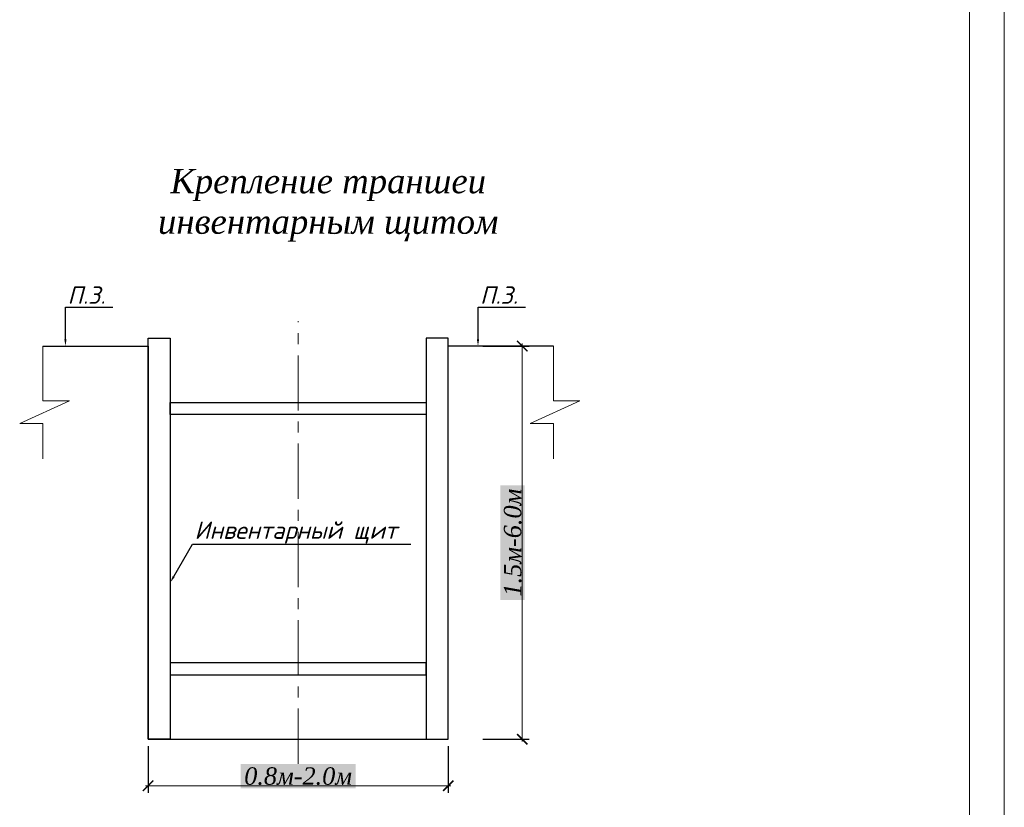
# Model space of a CAD drawing. Extents: x 0 to 362422, y 0 to 4201735.
# Tile 32 of 256: x 360372 to 360514, y 4197468 to 4197581. Entities that reach past the tile are written whole.
import ezdxf
from ezdxf import colors
from ezdxf.entities.mleader import LeaderData, LeaderLine
from ezdxf.math import Vec2, Vec3

# ---------------------------------------------------------------- set-up
doc = ezdxf.new("R2010")
doc.units = 0
doc.header["$LTSCALE"] = 0.5
doc.header["$MEASUREMENT"] = 0
doc.header["$PDMODE"] = 32
doc.header["$PDSIZE"] = 0.3
doc.linetypes.add('осевая', pattern=[50.8, 31.75, -6.35, 6.35, -6.35])
doc.styles.add('ISOCPEUR', font='isocpeui.ttf', dxfattribs={"height": 250})
doc.styles.add('Times', font='timesi.ttf', dxfattribs={"height": 2})
doc.linetypes.add('119_1_5', pattern='A,4,-1,[129,yszn.shx,S=0.5,R=0,X=0,Y=0],0.35,[131,yszn.shx,S=0.5,R=0,X=0,Y=0],3.3,[130,yszn.shx,S=0.5,R=0,X=0,Y=0],0.35,[128,yszn.shx,S=0.5,R=0,X=0,Y=0],-1', length=10)
doc.dimstyles.new('!Oxunjon', dxfattribs={"dimtxt": 2, "dimasz": 1.5, "dimexe": 1, "dimexo": 0.0625, "dimgap": 0.09, "dimtad": 1, "dimdec": 1, "dimzin": 0, "dimdsep": 46, "dimtxsty": 'Standard', "dimblk": 'ARCHTICK', "dimcen": 0.3, "dimdle": 0.35, "dimclrd": 1, "dimclre": 1, "dimclrt": 1, "dimadec": 0, "dimazin": 0, "dimtfac": 1, "dimtdec": 1, "dimtofl": 0, "dimtmove": 0, "dimatfit": 3, "dimldrblk": 'ARCHTICK', "dimfxl": 1, "dimtolj": 1, "dimtzin": 0, "dimlwd": 0, "dimarcsym": 1})

# ---------------------------------------------------------------- blocks, each defined once
blk = doc.blocks.new('_ArchTick')
at = {"color": 0, "linetype": 'ByBlock', "const_width": 0.15}
blk.add_lwpolyline([(-0.5, -0.5), (0.5, 0.5)], dxfattribs=at)
blk = doc.blocks.new('*D554')
at = {"color": 1, "lineweight": -2, "transparency": 16777216}
for p, q in [((360390.82, 4197476.66), (360390.82, 4197469.96)), ((360434.03, 4197476.66), (360434.03, 4197469.96))]:
    blk.add_line(p, q, dxfattribs=at)
at = {"color": 1, "lineweight": 0, "transparency": 16777216}
blk.add_line((360390.47, 4197470.96), (360434.38, 4197470.96), dxfattribs=at)
at = {"layer": 'Defpoints', "color": 0, "lineweight": 50, "transparency": 16777216}
for p in [(360390.82, 4197477.66), (360434.03, 4197477.66), (360434.03, 4197470.96)]:
    blk.add_point(p, dxfattribs=at)
at = {"color": 1, "lineweight": 0, "transparency": 16777216, "xscale": 1.5, "yscale": 1.5, "zscale": 1.5, "rotation": 180}
blk.add_blockref('_ArchTick', (360390.82, 4197470.96), dxfattribs=at)
at = {"color": 1, "lineweight": 0, "transparency": 16777216, "xscale": 1.5, "yscale": 1.5, "zscale": 1.5}
blk.add_blockref('_ArchTick', (360434.03, 4197470.96), dxfattribs=at)
at = {"color": 1, "transparency": 16777216, "insert": (360412.42, 4197472.33), "char_height": 2, "attachment_point": 5, "style": 'Times', "bg_fill": 1, "box_fill_scale": 1.25, "bg_fill_color": 7, "bg_fill_true_color": 16777215, "bg_fill_transparency": 0}
blk.add_mtext('\\A1;{\\H1.25x;0.8м-2.0м}', dxfattribs=at)
blk = doc.blocks.new('*D555')
at = {"color": 1, "lineweight": 0, "transparency": 16777216}
blk.add_line((360444.68, 4197477.31), (360444.68, 4197534.55), dxfattribs=at)
at = {"color": 1, "lineweight": -2, "transparency": 16777216}
for p, q in [((360438.99, 4197534.2), (360445.68, 4197534.2)), ((360438.99, 4197477.66), (360445.68, 4197477.66))]:
    blk.add_line(p, q, dxfattribs=at)
at = {"layer": 'Defpoints', "color": 0, "lineweight": 50, "transparency": 16777216}
for p in [(360437.99, 4197534.2), (360444.68, 4197534.2), (360437.99, 4197477.66)]:
    blk.add_point(p, dxfattribs=at)
at = {"color": 1, "lineweight": 0, "transparency": 16777216, "xscale": 1.5, "yscale": 1.5, "zscale": 1.5}
for p, rotation in [((360444.68, 4197534.2), 90), ((360444.68, 4197477.66), 270)]:
    blk.add_blockref('_ArchTick', p, dxfattribs=dict(at, rotation=rotation))
at = {"color": 1, "transparency": 16777216, "insert": (360443.31, 4197505.93), "char_height": 2, "attachment_point": 5, "rotation": 90, "style": 'Times', "bg_fill": 1, "box_fill_scale": 1.25, "bg_fill_color": 7, "bg_fill_true_color": 16777215, "bg_fill_transparency": 0}
blk.add_mtext('\\A1;{\\H1.25x;1.5м-6.0м}', dxfattribs=at)

msp = doc.modelspace()

# ---------------------------------------------------------------- linework, layer by layer
at = {"linetype": 'осевая', "lineweight": 9, "ltscale": 0.5}
msp.add_line((360412.423, 4197474.129, 1178.167), (360412.423, 4197537.783, 1178.167), dxfattribs=at)
at = {"lineweight": 30}
for p, q in [((360375.691, 4197534.198, 1178.167), (360390.819, 4197534.198, 1178.167)), ((360449.155, 4197534.198, 1178.167), (360434.027, 4197534.198, 1178.167)), ((360390.819, 4197477.66, 1178.167), (360434.027, 4197477.66, 1178.167))]:
    msp.add_line(p, q, dxfattribs=at)
at = {"color": 244, "lineweight": 30, "true_color": 0x991b1e}
for p, q in [((360390.819, 4197534.198, 1178.167), (360390.819, 4197477.66, 1178.167)), ((360434.027, 4197477.66, 1178.167), (360434.027, 4197534.198, 1178.167))]:
    msp.add_line(p, q, dxfattribs=at)
at = {"color": 244, "linetype": '119_1_5', "lineweight": 30, "ltscale": 2, "true_color": 0x991b1e, "elevation": 1178.167}
for points in [[(360390.819, 4197535.314), (360394.022, 4197535.314), (360394.022, 4197477.66), (360390.819, 4197477.66)], [(360434.027, 4197535.314), (360430.824, 4197535.314), (360430.824, 4197477.66), (360434.027, 4197477.66)]]:
    msp.add_lwpolyline(points, close=True, dxfattribs=at)
at = {"lineweight": 9, "elevation": 1178.167}
for points in [[(360375.691, 4197534.198), (360375.691, 4197526.308), (360379.503, 4197526.308), (360372.344, 4197523.051), (360375.691, 4197523.051), (360375.691, 4197517.993)], [(360375.691, 4197534.198), (360390.819, 4197534.198), (360390.819, 4197477.66), (360434.027, 4197477.66), (360434.027, 4197534.198), (360449.155, 4197534.198)], [(360449.155, 4197534.198), (360449.155, 4197526.308), (360452.967, 4197526.308), (360445.808, 4197523.051), (360449.155, 4197523.051), (360449.155, 4197517.993)]]:
    msp.add_lwpolyline(points, dxfattribs=at)
at = {"linetype": '119_1_5', "lineweight": 30, "elevation": 1178.167}
for points in [[(360394.022, 4197526.069), (360430.824, 4197526.069), (360430.824, 4197524.353), (360394.022, 4197524.353)], [(360394.022, 4197486.906), (360430.824, 4197486.906), (360430.824, 4197488.622), (360394.022, 4197488.622)]]:
    msp.add_lwpolyline(points, close=True, dxfattribs=at)
at = {"layer": 'Defpoints', "color": 0, "lineweight": 13}
for p, q in [((360514.059, 4197371.14, 1178.167), (360514.059, 4197791.14, 1178.167)), ((360509.059, 4197376.14, 1178.167), (360509.059, 4197786.14, 1178.167))]:
    msp.add_line(p, q, dxfattribs=at)

# ---------------------------------------------------------------- texts
at = {"lineweight": 9, "insert": (360381.958, 4197559.68, 1178.167), "char_height": 3.5, "attachment_point": 1, "style": 'Times'}
msp.add_mtext_dynamic_manual_height_columns('\\pxqc;Крепление траншеи инвентарным щитом', width=69.58222, gutter_width=8.125, heights=[0], dxfattribs=at)

# ---------------------------------------------------------------- dimensions: what is measured, and where the dimension line sits
at = {"color": 18, "true_color": 0x000000}
dim = msp.add_linear_dim(base=(360444.683, 4197534.198, 1178.167), p1=(360437.986, 4197477.66, 1178.167), p2=(360437.986, 4197534.198, 1178.167), angle=90, text='{\\H1.25x;1.5м-6.0м}', dimstyle='!Oxunjon', override={"dimexo": 1, "dimgap": 0.1, "dimtxsty": 'Times', "dimcen": 0.9, "dimclrt": 1, "dimfxl": 200, "dimfxlon": 1, "dimtfill": 2, "dimtfillclr": 7, "dimarcsym": 2}, dxfattribs=at)
dim.commit()
dim.dimension.update_dxf_attribs({"geometry": '*D555', "text_midpoint": (360443.312, 4197505.929, 1178.167)})
dim = msp.add_linear_dim(base=(360434.027, 4197470.963, 1178.167), p1=(360390.819, 4197477.66, 1178.167), p2=(360434.027, 4197477.66, 1178.167), text='{\\H1.25x;0.8м-2.0м}', dimstyle='!Oxunjon', override={"dimexo": 1, "dimgap": 0.1, "dimtxsty": 'Times', "dimcen": 0.9, "dimclrt": 1, "dimfxl": 200, "dimfxlon": 1, "dimtfill": 2, "dimtfillclr": 7, "dimarcsym": 2}, dxfattribs=at)
dim.commit()
dim.dimension.update_dxf_attribs({"geometry": '*D554', "text_midpoint": (360412.423, 4197472.334, 1178.167)})

# ---------------------------------------------------------------- leaders
at = {"lineweight": 9}
ml = msp.add_multileader_mtext('Standard', dxfattribs=at)
ml.set_content('П.З.', color=256, style='ISOCPEUR')
ml.set_leader_properties()
ml.build(insert=Vec2(0, 0))
ml.multileader.update_dxf_attribs({"text_left_attachment_type": 6, "text_right_attachment_type": 6, "dogleg_length": 0.36, "arrow_head_size": 0.975})
ctx = ml.context
ctx.base_point, ctx.char_height, ctx.arrow_head_size, ctx.landing_gap_size, ctx.plane_origin = Vec3(360379.163, 4197539.78, 1178.167), 2.5, 0.975, 0.065, Vec3(360807.538, 4197534.198, 1178.167)
ctx.left_attachment, ctx.right_attachment = 6, 6
notes = []
notes.append((ctx, [(0, (1, 1, 0), (360378.929, 4197539.78, 1178.167), (1, 0), 0.234, [(0, [(360378.929, 4197534.198, 1178.167)], 0, [])])]))
ctx.mtext.insert, ctx.mtext.flow_direction = Vec3(360379.228, 4197542.78, 1178.167), 5
ml = msp.add_multileader_mtext('Standard', dxfattribs=at)
ml.set_content('П.З.', color=256, style='ISOCPEUR')
ml.set_leader_properties()
ml.build(insert=Vec2(0, 0))
ml.multileader.update_dxf_attribs({"text_left_attachment_type": 6, "text_right_attachment_type": 6, "dogleg_length": 0.36, "arrow_head_size": 0.975})
ctx = ml.context
ctx.base_point, ctx.char_height, ctx.arrow_head_size, ctx.landing_gap_size, ctx.plane_origin = Vec3(360438.542, 4197539.78, 1178.167), 2.5, 0.975, 0.065, Vec3(360866.917, 4197534.198, 1178.167)
ctx.left_attachment, ctx.right_attachment = 6, 6
notes.append((ctx, [(0, (1, 1, 0), (360438.308, 4197539.78, 1178.167), (1, 0), 0.234, [(0, [(360438.308, 4197534.198, 1178.167)], 0, [])])]))
ctx.mtext.insert, ctx.mtext.flow_direction = Vec3(360438.607, 4197542.78, 1178.167), 5
ml = msp.add_multileader_mtext('Standard', dxfattribs=at)
ml.set_content('Инвентарный щит', color=256, style='ISOCPEUR')
ml.set_leader_properties()
ml.build(insert=Vec2(0, 0))
ml.multileader.update_dxf_attribs({"text_left_attachment_type": 6, "text_right_attachment_type": 6, "dogleg_length": 0.36, "arrow_head_size": 0.975})
ctx = ml.context
ctx.base_point, ctx.char_height, ctx.arrow_head_size, ctx.landing_gap_size, ctx.plane_origin = Vec3(360397.434, 4197505.72, 1178.167), 2.5, 0.975, 0.065, Vec3(360822.631, 4197500.201, 1178.167)
ctx.left_attachment, ctx.right_attachment = 6, 6
notes.append((ctx, [(0, (1, 1, 0), (360397.2, 4197505.72, 1178.167), (1, 0), 0.234, [(0, [(360394.022, 4197500.201, 1178.167)], 0, [])])]))
ctx.mtext.insert, ctx.mtext.flow_direction = Vec3(360397.499, 4197508.97, 1178.167), 5
for ctx, leaders in notes:
    for number, flags, end, landing, length, lines in leaders:
        leader = LeaderData()
        leader.index, (leader.has_last_leader_line, leader.has_dogleg_vector, leader.attachment_direction) = number, flags
        leader.last_leader_point, leader.dogleg_vector, leader.dogleg_length = Vec3(end), Vec3(landing), length
        for number, points, colour, breaks in lines:
            line = LeaderLine()
            line.index, line.vertices, line.color, line.breaks = number, Vec3.list(points), colors.encode_raw_color(colour), breaks
            leader.lines.append(line)
        ctx.leaders.append(leader)

doc.saveas('drawing.dxf')
